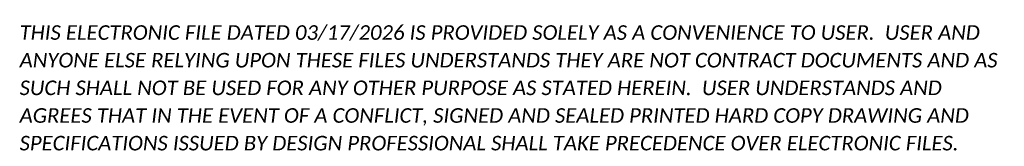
# Model space of a CAD drawing. Header units: feet. Extents: x 0 to 3385, y 15 to 450.
import ezdxf

# ---------------------------------------------------------------- set-up
doc = ezdxf.new("R2010")
doc.units = ezdxf.units.FT
doc.header["$LTSCALE"] = 20
doc.header["$MEASUREMENT"] = 0
doc.layers.add('SC_Scratch15', color=7, linetype='Continuous', lineweight=15, plot=False)
doc.styles.add('P_Slanted - Normal Fixed Spacing', font='calibrii.ttf', dxfattribs={"height": 0.14})

# ---------------------------------------------------------------- blocks, each defined once
blk = doc.blocks.new('E-Submittal Disclaimer-Model')
at = {"layer": 'SC_Scratch15', "color": 40, "true_color": 0xffbf00, "insert": (0, 0), "char_height": 50, "width": 3403.363, "attachment_point": 7, "line_spacing_factor": 1.14, "style": 'P_Slanted - Normal Fixed Spacing'}
blk.add_mtext('THIS ELECTRONIC FILE DATED 03/17/2026 IS PROVIDED SOLELY AS A CONVENIENCE TO USER.  USER AND ANYONE ELSE RELYING UPON THESE FILES UNDERSTANDS THEY ARE NOT CONTRACT DOCUMENTS AND AS SUCH SHALL NOT BE USED FOR ANY OTHER PURPOSE AS STATED HEREIN.  USER UNDERSTANDS AND AGREES THAT IN THE EVENT OF A CONFLICT, SIGNED AND SEALED PRINTED HARD COPY DRAWING AND SPECIFICATIONS ISSUED BY DESIGN PROFESSIONAL SHALL TAKE PRECEDENCE OVER ELECTRONIC FILES.', dxfattribs=at)

msp = doc.modelspace()

# ---------------------------------------------------------------- block references
at = {"layer": 'SC_Scratch15'}
msp.add_blockref('E-Submittal Disclaimer-Model', (0, 0), dxfattribs=at)

doc.saveas('drawing.dxf')
